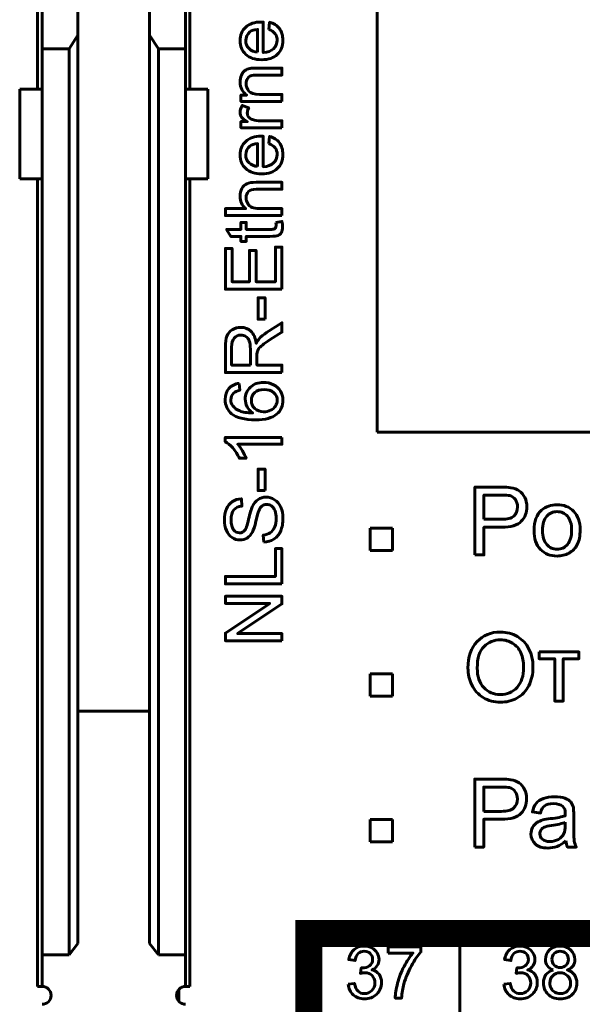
# Model space of a CAD drawing. Header units: millimetres. Extents: x -13 to 39, y -19 to 89.
# Tile 6 of 17: x 14 to 27, y 2 to 24. Entities that reach past the tile are written whole.
import ezdxf

# ---------------------------------------------------------------- set-up
doc = ezdxf.new("R2010")
doc.units = ezdxf.units.MM
doc.linetypes.add('K5LT_BASIC', pattern=[0])

msp = doc.modelspace()

# ---------------------------------------------------------------- linework, layer by layer
at = {"color": 150, "linetype": 'K5LT_BASIC', "lineweight": 60, "true_color": 0x0080ff}
for p, q in [((14.639, 22.438), (14.639, 47.238)), ((18.039, 22.438), (18.039, 47.238)), ((22.217, 14.783), (22.217, 31.492)), ((14.739, 23.338), (14.739, 25.262)), ((15.539, 23.645), (15.539, 25.262)), ((17.139, 23.645), (17.139, 25.262)), ((17.939, 25.262), (17.939, 23.338)), ((15.339, 23.338), (15.539, 23.645)), ((15.539, 3.373), (15.539, 23.645)), ((17.139, 23.645), (17.139, 3.373)), ((17.339, 23.338), (17.139, 23.645)), ((14.739, 22.438), (14.739, 23.338)), ((15.339, 23.338), (14.739, 23.338)), ((15.339, 3.117), (15.339, 23.338)), ((17.339, 3.117), (17.339, 23.338)), ((17.939, 23.338), (17.339, 23.338)), ((17.939, 23.338), (17.939, 22.438)), ((14.739, 22.438), (14.239, 22.438)), ((14.239, 20.438), (14.239, 22.438)), ((14.739, 22.438), (14.739, 20.438)), ((18.439, 22.438), (17.939, 22.438)), ((17.939, 22.438), (17.939, 20.438)), ((18.439, 20.438), (18.439, 22.438)), ((14.739, 20.438), (14.239, 20.438)), ((14.639, 2.412), (14.639, 20.438)), ((14.739, 3.117), (14.739, 20.438)), ((17.939, 20.438), (18.439, 20.438)), ((17.939, 3.117), (17.939, 20.438)), ((18.039, 2.412), (18.039, 20.438)), ((35.6, 14.783), (22.217, 14.783)), ((22.059, 12.638), (22.559, 12.638)), ((22.059, 12.138), (22.059, 12.638)), ((22.559, 12.638), (22.559, 12.138)), ((22.559, 12.138), (22.059, 12.138)), ((22.059, 8.888), (22.059, 9.388)), ((22.059, 9.388), (22.559, 9.388)), ((22.559, 9.388), (22.559, 8.888)), ((22.559, 8.888), (22.059, 8.888)), ((15.539, 8.557), (17.139, 8.557)), ((22.059, 6.138), (22.559, 6.138)), ((22.059, 5.638), (22.059, 6.138)), ((22.559, 6.138), (22.559, 5.638)), ((22.559, 5.638), (22.059, 5.638)), ((24.058, 3.591), (24.058, -1.562)), ((15.339, 3.117), (15.539, 3.373)), ((17.139, 3.373), (17.339, 3.117)), ((15.339, 3.117), (14.739, 3.117)), ((14.739, 2.412), (14.739, 3.117)), ((17.339, 3.117), (17.939, 3.117)), ((17.939, 2.412), (17.939, 3.117)), ((14.739, 2.412), (14.639, 2.412)), ((17.793, 2.349), (17.793, 2.076)), ((18.039, 2.412), (17.939, 2.412))]:
    msp.add_line(p, q, dxfattribs=at)
at = {"color": 150, "linetype": 'K5LT_BASIC', "true_color": 0x0080ff, "const_width": 0.6}
msp.add_lwpolyline([(20.69, -1.562), (34.589, -1.562), (34.589, 3.591), (20.69, 3.591)], close=True, dxfattribs=at)
at = {"color": 150, "linetype": 'K5LT_BASIC', "lineweight": 60, "true_color": 0x0080ff}
for centre, start, end in [((14.739, 2.212), 270, 90), ((17.939, 2.212), 90, 270)]:
    msp.add_arc(centre, 0.2, start, end, dxfattribs=at)
for points, knots in [([(19.796, 23.772), (19.796, 23.772), (19.817, 23.932), (19.817, 23.932), (19.91, 23.907), (19.983, 23.86), (20.034, 23.792), (20.085, 23.724), (20.111, 23.637), (20.111, 23.531), (20.111, 23.397), (20.07, 23.292), (19.988, 23.213), (19.906, 23.135), (19.79, 23.096), (19.642, 23.096), (19.488, 23.096), (19.369, 23.136), (19.284, 23.215), (19.199, 23.294), (19.157, 23.396), (19.157, 23.522), (19.157, 23.644), (19.199, 23.744), (19.365, 23.899), (19.482, 23.937), (19.633, 23.937), (19.642, 23.937), (19.656, 23.937), (19.674, 23.937), (19.674, 23.937), (19.674, 23.255), (19.674, 23.255), (19.774, 23.261), (19.851, 23.289), (19.904, 23.34), (19.958, 23.391), (19.984, 23.455), (19.984, 23.531), (19.984, 23.588), (19.969, 23.636), (19.939, 23.676), (19.909, 23.716), (19.861, 23.748), (19.796, 23.772)], [0, 0, 0, 0, 0.066667, 0.066667, 0.066667, 0.133333, 0.133333, 0.133333, 0.2, 0.2, 0.2, 0.266667, 0.266667, 0.266667, 0.333333, 0.333333, 0.333333, 0.4, 0.4, 0.4, 0.466667, 0.466667, 0.466667, 0.533333, 0.533333, 0.6, 0.6, 0.6, 0.666667, 0.666667, 0.666667, 0.733333, 0.733333, 0.733333, 0.8, 0.8, 0.8, 0.866667, 0.866667, 0.866667, 0.933333, 0.933333, 0.933333, 1, 1, 1, 1]), ([(19.547, 23.264), (19.547, 23.264), (19.547, 23.773), (19.547, 23.773), (19.47, 23.767), (19.412, 23.747), (19.374, 23.715), (19.314, 23.666), (19.284, 23.602), (19.284, 23.523), (19.284, 23.452), (19.308, 23.392), (19.356, 23.344), (19.403, 23.296), (19.467, 23.269), (19.547, 23.264)], [0, 0, 0, 0, 0.2, 0.2, 0.2, 0.4, 0.4, 0.4, 0.6, 0.6, 0.6, 0.8, 0.8, 0.8, 1, 1, 1, 1]), ([(20.092, 22.166), (20.092, 22.166), (19.176, 22.166), (19.176, 22.166), (19.176, 22.306), (19.176, 22.306), (19.306, 22.306), (19.306, 22.306), (19.207, 22.373), (19.157, 22.47), (19.157, 22.596), (19.157, 22.652), (19.167, 22.702), (19.206, 22.795), (19.233, 22.829), (19.265, 22.852), (19.297, 22.875), (19.335, 22.891), (19.379, 22.9), (19.408, 22.906), (19.458, 22.909), (19.53, 22.909), (19.53, 22.909), (20.092, 22.909), (20.092, 22.909), (20.092, 22.754), (20.092, 22.754), (19.536, 22.754), (19.536, 22.754), (19.473, 22.754), (19.425, 22.748), (19.394, 22.736), (19.363, 22.724), (19.338, 22.702), (19.319, 22.672), (19.301, 22.641), (19.291, 22.605), (19.291, 22.564), (19.291, 22.498), (19.312, 22.441), (19.354, 22.393), (19.396, 22.345), (19.475, 22.321), (19.592, 22.321), (19.592, 22.321), (20.092, 22.321), (20.092, 22.321), (20.092, 22.166), (20.092, 22.166)], [0, 0, 0, 0, 0.055556, 0.055556, 0.111111, 0.111111, 0.166667, 0.166667, 0.166667, 0.222222, 0.222222, 0.222222, 0.277778, 0.277778, 0.333333, 0.333333, 0.333333, 0.388889, 0.388889, 0.388889, 0.444444, 0.444444, 0.444444, 0.5, 0.5, 0.555556, 0.555556, 0.611111, 0.611111, 0.611111, 0.666667, 0.666667, 0.666667, 0.722222, 0.722222, 0.722222, 0.777778, 0.777778, 0.777778, 0.833333, 0.833333, 0.833333, 0.888889, 0.888889, 0.888889, 0.944444, 0.944444, 1, 1, 1, 1]), ([(20.092, 21.577), (20.092, 21.577), (19.176, 21.577), (19.176, 21.577), (19.176, 21.716), (19.176, 21.716), (19.317, 21.716), (19.317, 21.716), (19.252, 21.752), (19.209, 21.785), (19.188, 21.815), (19.167, 21.846), (19.157, 21.879), (19.157, 21.915), (19.157, 21.967), (19.174, 22.02), (19.206, 22.075), (19.206, 22.075), (19.349, 22.019), (19.349, 22.019), (19.328, 21.982), (19.318, 21.944), (19.318, 21.906), (19.318, 21.873), (19.328, 21.842), (19.348, 21.816), (19.368, 21.789), (19.397, 21.77), (19.433, 21.758), (19.488, 21.741), (19.548, 21.732), (19.614, 21.732), (19.614, 21.732), (20.092, 21.732), (20.092, 21.732), (20.092, 21.577), (20.092, 21.577)], [0, 0, 0, 0, 0.076923, 0.076923, 0.153846, 0.153846, 0.230769, 0.230769, 0.230769, 0.307692, 0.307692, 0.307692, 0.384615, 0.384615, 0.384615, 0.461538, 0.461538, 0.461538, 0.538462, 0.538462, 0.538462, 0.615385, 0.615385, 0.615385, 0.692308, 0.692308, 0.692308, 0.769231, 0.769231, 0.769231, 0.846154, 0.846154, 0.846154, 0.923077, 0.923077, 1, 1, 1, 1]), ([(19.796, 21.222), (19.796, 21.222), (19.817, 21.383), (19.817, 21.383), (19.91, 21.358), (19.983, 21.311), (20.034, 21.243), (20.085, 21.175), (20.111, 21.088), (20.111, 20.982), (20.111, 20.848), (20.07, 20.742), (19.988, 20.664), (19.906, 20.586), (19.79, 20.547), (19.642, 20.547), (19.488, 20.547), (19.369, 20.586), (19.284, 20.665), (19.199, 20.744), (19.157, 20.847), (19.157, 20.973), (19.157, 21.095), (19.199, 21.195), (19.365, 21.349), (19.482, 21.388), (19.633, 21.388), (19.642, 21.388), (19.656, 21.388), (19.674, 21.387), (19.674, 21.387), (19.674, 20.705), (19.674, 20.705), (19.774, 20.711), (19.851, 20.74), (19.904, 20.791), (19.958, 20.842), (19.984, 20.905), (19.984, 20.982), (19.984, 21.038), (19.969, 21.087), (19.939, 21.127), (19.909, 21.167), (19.861, 21.199), (19.796, 21.222)], [0, 0, 0, 0, 0.066667, 0.066667, 0.066667, 0.133333, 0.133333, 0.133333, 0.2, 0.2, 0.2, 0.266667, 0.266667, 0.266667, 0.333333, 0.333333, 0.333333, 0.4, 0.4, 0.4, 0.466667, 0.466667, 0.466667, 0.533333, 0.533333, 0.6, 0.6, 0.6, 0.666667, 0.666667, 0.666667, 0.733333, 0.733333, 0.733333, 0.8, 0.8, 0.8, 0.866667, 0.866667, 0.866667, 0.933333, 0.933333, 0.933333, 1, 1, 1, 1]), ([(19.547, 20.714), (19.547, 20.714), (19.547, 21.224), (19.547, 21.224), (19.47, 21.217), (19.412, 21.198), (19.374, 21.166), (19.314, 21.116), (19.284, 21.052), (19.284, 20.974), (19.284, 20.903), (19.308, 20.843), (19.356, 20.795), (19.403, 20.746), (19.467, 20.72), (19.547, 20.714)], [0, 0, 0, 0, 0.2, 0.2, 0.2, 0.4, 0.4, 0.4, 0.6, 0.6, 0.6, 0.8, 0.8, 0.8, 1, 1, 1, 1]), ([(20.092, 19.617), (20.092, 19.617), (18.829, 19.617), (18.829, 19.617), (18.829, 19.772), (18.829, 19.772), (19.283, 19.772), (19.283, 19.772), (19.199, 19.844), (19.157, 19.935), (19.157, 20.045), (19.157, 20.112), (19.17, 20.171), (19.197, 20.221), (19.224, 20.27), (19.261, 20.306), (19.308, 20.327), (19.355, 20.349), (19.423, 20.359), (19.513, 20.359), (19.513, 20.359), (20.092, 20.359), (20.092, 20.359), (20.092, 20.204), (20.092, 20.204), (19.513, 20.204), (19.513, 20.204), (19.436, 20.204), (19.379, 20.187), (19.344, 20.154), (19.309, 20.121), (19.291, 20.074), (19.291, 20.013), (19.291, 19.967), (19.303, 19.924), (19.327, 19.884), (19.351, 19.844), (19.383, 19.815), (19.424, 19.798), (19.464, 19.781), (19.52, 19.772), (19.592, 19.772), (19.592, 19.772), (20.092, 19.772), (20.092, 19.772), (20.092, 19.617), (20.092, 19.617)], [0, 0, 0, 0, 0.058824, 0.058824, 0.117647, 0.117647, 0.176471, 0.176471, 0.176471, 0.235294, 0.235294, 0.235294, 0.294118, 0.294118, 0.294118, 0.352941, 0.352941, 0.352941, 0.411765, 0.411765, 0.411765, 0.470588, 0.470588, 0.529412, 0.529412, 0.588235, 0.588235, 0.588235, 0.647059, 0.647059, 0.647059, 0.705882, 0.705882, 0.705882, 0.764706, 0.764706, 0.764706, 0.823529, 0.823529, 0.823529, 0.882353, 0.882353, 0.882353, 0.941176, 0.941176, 1, 1, 1, 1]), ([(19.953, 19.464), (19.953, 19.464), (20.09, 19.485), (20.09, 19.485), (20.1, 19.441), (20.104, 19.402), (20.104, 19.368), (20.104, 19.312), (20.095, 19.268), (20.078, 19.237), (20.06, 19.206), (20.036, 19.185), (20.007, 19.172), (19.978, 19.159), (19.917, 19.153), (19.824, 19.153), (19.824, 19.153), (19.296, 19.153), (19.296, 19.153), (19.296, 19.039), (19.296, 19.039), (19.176, 19.039), (19.176, 19.039), (19.176, 19.153), (19.176, 19.153), (18.95, 19.153), (18.95, 19.153), (18.857, 19.308), (18.857, 19.308), (19.176, 19.308), (19.176, 19.308), (19.176, 19.464), (19.176, 19.464), (19.296, 19.464), (19.296, 19.464), (19.296, 19.308), (19.296, 19.308), (19.833, 19.308), (19.833, 19.308), (19.877, 19.308), (19.906, 19.311), (19.918, 19.317), (19.931, 19.322), (19.941, 19.331), (19.948, 19.343), (19.956, 19.355), (19.96, 19.373), (19.96, 19.396), (19.96, 19.413), (19.958, 19.436), (19.953, 19.464)], [0, 0, 0, 0, 0.05, 0.05, 0.05, 0.1, 0.1, 0.1, 0.15, 0.15, 0.15, 0.2, 0.2, 0.2, 0.25, 0.25, 0.25, 0.3, 0.3, 0.35, 0.35, 0.4, 0.4, 0.45, 0.45, 0.5, 0.5, 0.55, 0.55, 0.6, 0.6, 0.65, 0.65, 0.7, 0.7, 0.75, 0.75, 0.8, 0.8, 0.8, 0.85, 0.85, 0.85, 0.9, 0.9, 0.9, 0.95, 0.95, 0.95, 1, 1, 1, 1]), ([(20.092, 17.973), (20.092, 17.973), (18.829, 17.973), (18.829, 17.973), (18.829, 18.885), (18.829, 18.885), (18.977, 18.885), (18.977, 18.885), (18.977, 18.141), (18.977, 18.141), (19.365, 18.141), (19.365, 18.141), (19.365, 18.838), (19.365, 18.838), (19.513, 18.838), (19.513, 18.838), (19.513, 18.141), (19.513, 18.141), (19.944, 18.141), (19.944, 18.141), (19.944, 18.915), (19.944, 18.915), (20.092, 18.915), (20.092, 18.915), (20.092, 17.973), (20.092, 17.973)], [0, 0, 0, 0, 0.083333, 0.083333, 0.166667, 0.166667, 0.25, 0.25, 0.333333, 0.333333, 0.416667, 0.416667, 0.5, 0.5, 0.583333, 0.583333, 0.666667, 0.666667, 0.75, 0.75, 0.833333, 0.833333, 0.916667, 0.916667, 1, 1, 1, 1]), ([(19.713, 17.301), (19.713, 17.301), (19.557, 17.301), (19.557, 17.301), (19.557, 17.781), (19.557, 17.781), (19.713, 17.781), (19.713, 17.781), (19.713, 17.301), (19.713, 17.301)], [0, 0, 0, 0, 0.25, 0.25, 0.5, 0.5, 0.75, 0.75, 1, 1, 1, 1]), ([(20.092, 16.112), (20.092, 16.112), (18.829, 16.112), (18.829, 16.112), (18.829, 16.672), (18.829, 16.672), (18.829, 16.784), (18.84, 16.87), (18.863, 16.928), (18.886, 16.987), (18.926, 17.034), (18.983, 17.069), (19.041, 17.104), (19.104, 17.121), (19.173, 17.121), (19.263, 17.121), (19.338, 17.092), (19.4, 17.034), (19.461, 16.976), (19.5, 16.887), (19.517, 16.766), (19.538, 16.81), (19.559, 16.843), (19.58, 16.866), (19.625, 16.915), (19.681, 16.961), (19.748, 17.005), (19.748, 17.005), (20.092, 17.223), (20.092, 17.223), (20.092, 17.014), (20.092, 17.014), (19.829, 16.847), (19.829, 16.847), (19.753, 16.799), (19.695, 16.758), (19.655, 16.727), (19.615, 16.695), (19.587, 16.667), (19.57, 16.642), (19.555, 16.617), (19.543, 16.592), (19.537, 16.566), (19.533, 16.547), (19.531, 16.516), (19.531, 16.473), (19.531, 16.473), (19.531, 16.28), (19.531, 16.28), (20.092, 16.28), (20.092, 16.28), (20.092, 16.112), (20.092, 16.112)], [0, 0, 0, 0, 0.052632, 0.052632, 0.105263, 0.105263, 0.105263, 0.157895, 0.157895, 0.157895, 0.210526, 0.210526, 0.210526, 0.263158, 0.263158, 0.263158, 0.315789, 0.315789, 0.315789, 0.368421, 0.368421, 0.368421, 0.421053, 0.421053, 0.421053, 0.473684, 0.473684, 0.473684, 0.526316, 0.526316, 0.578947, 0.578947, 0.631579, 0.631579, 0.631579, 0.684211, 0.684211, 0.684211, 0.736842, 0.736842, 0.736842, 0.789474, 0.789474, 0.789474, 0.842105, 0.842105, 0.842105, 0.894737, 0.894737, 0.947368, 0.947368, 1, 1, 1, 1]), ([(19.386, 16.28), (19.386, 16.28), (19.386, 16.638), (19.386, 16.638), (19.386, 16.715), (19.378, 16.774), (19.363, 16.817), (19.347, 16.86), (19.322, 16.893), (19.287, 16.915), (19.252, 16.937), (19.214, 16.948), (19.174, 16.948), (19.114, 16.948), (19.064, 16.927), (19.026, 16.883), (18.987, 16.84), (18.968, 16.772), (18.968, 16.679), (18.968, 16.679), (18.968, 16.28), (18.968, 16.28), (19.386, 16.28), (19.386, 16.28)], [0, 0, 0, 0, 0.125, 0.125, 0.125, 0.25, 0.25, 0.25, 0.375, 0.375, 0.375, 0.5, 0.5, 0.5, 0.625, 0.625, 0.625, 0.75, 0.75, 0.75, 0.875, 0.875, 1, 1, 1, 1]), ([(19.138, 15.872), (19.138, 15.872), (19.15, 15.718), (19.15, 15.718), (19.089, 15.705), (19.045, 15.685), (19.017, 15.659), (18.973, 15.617), (18.951, 15.565), (18.951, 15.503), (18.951, 15.454), (18.965, 15.41), (18.992, 15.372), (19.028, 15.323), (19.079, 15.285), (19.148, 15.256), (19.216, 15.228), (19.313, 15.213), (19.44, 15.212), (19.383, 15.249), (19.341, 15.295), (19.313, 15.349), (19.286, 15.404), (19.272, 15.46), (19.272, 15.519), (19.272, 15.623), (19.31, 15.711), (19.386, 15.784), (19.462, 15.857), (19.56, 15.893), (19.681, 15.893), (19.761, 15.893), (19.834, 15.876), (19.902, 15.842), (19.971, 15.807), (20.023, 15.761), (20.059, 15.701), (20.095, 15.641), (20.113, 15.573), (20.113, 15.497), (20.113, 15.368), (20.065, 15.263), (19.971, 15.181), (19.876, 15.1), (19.719, 15.059), (19.501, 15.059), (19.257, 15.059), (19.079, 15.104), (18.968, 15.194), (18.872, 15.273), (18.824, 15.379), (18.824, 15.513), (18.824, 15.612), (18.852, 15.694), (18.907, 15.757), (18.963, 15.821), (19.039, 15.859), (19.138, 15.872)], [0, 0, 0, 0, 0.052632, 0.052632, 0.052632, 0.105263, 0.105263, 0.105263, 0.157895, 0.157895, 0.157895, 0.210526, 0.210526, 0.210526, 0.263158, 0.263158, 0.263158, 0.315789, 0.315789, 0.315789, 0.368421, 0.368421, 0.368421, 0.421053, 0.421053, 0.421053, 0.473684, 0.473684, 0.473684, 0.526316, 0.526316, 0.526316, 0.578947, 0.578947, 0.578947, 0.631579, 0.631579, 0.631579, 0.684211, 0.684211, 0.684211, 0.736842, 0.736842, 0.736842, 0.789474, 0.789474, 0.789474, 0.842105, 0.842105, 0.842105, 0.894737, 0.894737, 0.894737, 0.947368, 0.947368, 0.947368, 1, 1, 1, 1]), ([(19.683, 15.237), (19.736, 15.237), (19.787, 15.248), (19.836, 15.271), (19.885, 15.294), (19.922, 15.325), (19.948, 15.366), (19.973, 15.406), (19.986, 15.449), (19.986, 15.495), (19.986, 15.561), (19.96, 15.617), (19.907, 15.664), (19.854, 15.711), (19.782, 15.734), (19.691, 15.734), (19.604, 15.734), (19.535, 15.711), (19.485, 15.665), (19.435, 15.619), (19.409, 15.56), (19.409, 15.488), (19.409, 15.419), (19.435, 15.359), (19.485, 15.31), (19.535, 15.261), (19.601, 15.237), (19.683, 15.237)], [0, 0, 0, 0, 0.111111, 0.111111, 0.111111, 0.222222, 0.222222, 0.222222, 0.333333, 0.333333, 0.333333, 0.444444, 0.444444, 0.444444, 0.555556, 0.555556, 0.555556, 0.666667, 0.666667, 0.666667, 0.777778, 0.777778, 0.777778, 0.888889, 0.888889, 0.888889, 1, 1, 1, 1]), ([(20.092, 14.667), (20.092, 14.667), (20.092, 14.512), (20.092, 14.512), (19.104, 14.512), (19.104, 14.512), (19.139, 14.474), (19.175, 14.425), (19.211, 14.365), (19.246, 14.304), (19.273, 14.249), (19.291, 14.201), (19.291, 14.201), (19.141, 14.201), (19.141, 14.201), (19.1, 14.288), (19.051, 14.364), (18.992, 14.429), (18.935, 14.494), (18.878, 14.54), (18.824, 14.567), (18.824, 14.567), (18.824, 14.667), (18.824, 14.667), (20.092, 14.667), (20.092, 14.667)], [0, 0, 0, 0, 0.111111, 0.111111, 0.222222, 0.222222, 0.222222, 0.333333, 0.333333, 0.333333, 0.444444, 0.444444, 0.444444, 0.555556, 0.555556, 0.555556, 0.666667, 0.666667, 0.666667, 0.777778, 0.777778, 0.777778, 0.888889, 0.888889, 1, 1, 1, 1]), ([(19.713, 13.478), (19.713, 13.478), (19.557, 13.478), (19.557, 13.478), (19.557, 13.958), (19.557, 13.958), (19.713, 13.958), (19.713, 13.958), (19.713, 13.478), (19.713, 13.478)], [0, 0, 0, 0, 0.25, 0.25, 0.5, 0.5, 0.75, 0.75, 1, 1, 1, 1]), ([(24.398, 12.041), (24.398, 12.041), (24.398, 13.557), (24.398, 13.557), (24.97, 13.557), (24.97, 13.557), (25.071, 13.557), (25.148, 13.552), (25.201, 13.542), (25.275, 13.53), (25.338, 13.506), (25.388, 13.472), (25.439, 13.437), (25.479, 13.388), (25.51, 13.326), (25.541, 13.263), (25.556, 13.195), (25.556, 13.119), (25.556, 12.991), (25.515, 12.882), (25.433, 12.793), (25.351, 12.704), (25.202, 12.659), (24.988, 12.659), (24.988, 12.659), (24.599, 12.659), (24.599, 12.659), (24.599, 12.041), (24.599, 12.041), (24.398, 12.041), (24.398, 12.041)], [0, 0, 0, 0, 0.090909, 0.090909, 0.181818, 0.181818, 0.181818, 0.272727, 0.272727, 0.272727, 0.363636, 0.363636, 0.363636, 0.454545, 0.454545, 0.454545, 0.545455, 0.545455, 0.545455, 0.636364, 0.636364, 0.636364, 0.727273, 0.727273, 0.727273, 0.818182, 0.818182, 0.909091, 0.909091, 1, 1, 1, 1]), ([(19.686, 12.328), (19.686, 12.328), (19.672, 12.485), (19.672, 12.485), (19.736, 12.492), (19.788, 12.51), (19.829, 12.537), (19.869, 12.564), (19.902, 12.607), (19.927, 12.664), (19.952, 12.721), (19.965, 12.786), (19.965, 12.858), (19.965, 12.921), (19.956, 12.978), (19.917, 13.075), (19.891, 13.111), (19.825, 13.159), (19.789, 13.171), (19.75, 13.171), (19.71, 13.171), (19.676, 13.16), (19.646, 13.137), (19.617, 13.114), (19.592, 13.076), (19.572, 13.023), (19.559, 12.989), (19.538, 12.914), (19.483, 12.682), (19.456, 12.601), (19.432, 12.554), (19.4, 12.494), (19.361, 12.449), (19.314, 12.42), (19.267, 12.39), (19.214, 12.376), (19.156, 12.376), (19.092, 12.376), (19.033, 12.394), (18.977, 12.43), (18.922, 12.466), (18.88, 12.519), (18.851, 12.588), (18.822, 12.658), (18.808, 12.735), (18.808, 12.82), (18.808, 12.914), (18.823, 12.996), (18.853, 13.068), (18.883, 13.139), (18.927, 13.194), (18.986, 13.232), (19.045, 13.271), (19.111, 13.292), (19.185, 13.295), (19.185, 13.295), (19.198, 13.134), (19.198, 13.134), (19.118, 13.125), (19.058, 13.096), (19.017, 13.047), (18.976, 12.997), (18.956, 12.923), (18.956, 12.826), (18.956, 12.725), (18.975, 12.652), (19.012, 12.605), (19.049, 12.559), (19.093, 12.536), (19.146, 12.536), (19.191, 12.536), (19.228, 12.552), (19.258, 12.585), (19.287, 12.617), (19.317, 12.701), (19.348, 12.837), (19.378, 12.973), (19.405, 13.066), (19.428, 13.117), (19.462, 13.19), (19.505, 13.244), (19.557, 13.279), (19.608, 13.314), (19.668, 13.332), (19.736, 13.332), (19.803, 13.332), (19.866, 13.312), (19.985, 13.235), (20.031, 13.18), (20.064, 13.108), (20.097, 13.036), (20.113, 12.956), (20.113, 12.865), (20.113, 12.751), (20.096, 12.656), (20.063, 12.579), (20.03, 12.501), (19.98, 12.441), (19.913, 12.397), (19.846, 12.353), (19.771, 12.33), (19.686, 12.328)], [0, 0, 0, 0, 0.028571, 0.028571, 0.028571, 0.057143, 0.057143, 0.057143, 0.085714, 0.085714, 0.085714, 0.114286, 0.114286, 0.114286, 0.142857, 0.142857, 0.171429, 0.171429, 0.2, 0.2, 0.2, 0.228571, 0.228571, 0.228571, 0.257143, 0.257143, 0.257143, 0.285714, 0.285714, 0.314286, 0.314286, 0.314286, 0.342857, 0.342857, 0.342857, 0.371429, 0.371429, 0.371429, 0.4, 0.4, 0.4, 0.428571, 0.428571, 0.428571, 0.457143, 0.457143, 0.457143, 0.485714, 0.485714, 0.485714, 0.514286, 0.514286, 0.514286, 0.542857, 0.542857, 0.542857, 0.571429, 0.571429, 0.571429, 0.6, 0.6, 0.6, 0.628571, 0.628571, 0.628571, 0.657143, 0.657143, 0.657143, 0.685714, 0.685714, 0.685714, 0.714286, 0.714286, 0.714286, 0.742857, 0.742857, 0.742857, 0.771429, 0.771429, 0.771429, 0.8, 0.8, 0.8, 0.828571, 0.828571, 0.828571, 0.857143, 0.857143, 0.885714, 0.885714, 0.885714, 0.914286, 0.914286, 0.914286, 0.942857, 0.942857, 0.942857, 0.971429, 0.971429, 0.971429, 1, 1, 1, 1]), ([(24.599, 12.837), (24.599, 12.837), (24.991, 12.837), (24.991, 12.837), (25.12, 12.837), (25.212, 12.861), (25.267, 12.91), (25.321, 12.958), (25.348, 13.026), (25.348, 13.113), (25.348, 13.177), (25.332, 13.231), (25.3, 13.276), (25.268, 13.321), (25.226, 13.351), (25.174, 13.366), (25.14, 13.375), (25.077, 13.379), (24.987, 13.379), (24.987, 13.379), (24.599, 13.379), (24.599, 13.379), (24.599, 12.837), (24.599, 12.837)], [0, 0, 0, 0, 0.125, 0.125, 0.125, 0.25, 0.25, 0.25, 0.375, 0.375, 0.375, 0.5, 0.5, 0.5, 0.625, 0.625, 0.625, 0.75, 0.75, 0.75, 0.875, 0.875, 1, 1, 1, 1]), ([(25.717, 12.591), (25.717, 12.793), (25.773, 12.944), (25.886, 13.041), (25.98, 13.123), (26.096, 13.163), (26.232, 13.163), (26.382, 13.163), (26.506, 13.114), (26.602, 13.015), (26.697, 12.917), (26.745, 12.78), (26.745, 12.606), (26.745, 12.465), (26.724, 12.354), (26.682, 12.273), (26.639, 12.193), (26.578, 12.13), (26.497, 12.085), (26.416, 12.04), (26.327, 12.018), (26.232, 12.018), (26.078, 12.018), (25.954, 12.067), (25.764, 12.264), (25.717, 12.406), (25.717, 12.591)], [0, 0, 0, 0, 0.111111, 0.111111, 0.111111, 0.222222, 0.222222, 0.222222, 0.333333, 0.333333, 0.333333, 0.444444, 0.444444, 0.444444, 0.555556, 0.555556, 0.555556, 0.666667, 0.666667, 0.666667, 0.777778, 0.777778, 0.777778, 0.888889, 0.888889, 1, 1, 1, 1]), ([(25.907, 12.59), (25.907, 12.45), (25.938, 12.345), (25.999, 12.275), (26.061, 12.205), (26.138, 12.17), (26.232, 12.17), (26.324, 12.17), (26.401, 12.205), (26.463, 12.276), (26.524, 12.346), (26.555, 12.453), (26.555, 12.596), (26.555, 12.732), (26.524, 12.834), (26.462, 12.904), (26.4, 12.974), (26.323, 13.009), (26.232, 13.009), (26.138, 13.009), (26.061, 12.974), (25.999, 12.905), (25.938, 12.835), (25.907, 12.73), (25.907, 12.59)], [0, 0, 0, 0, 0.125, 0.125, 0.125, 0.25, 0.25, 0.25, 0.375, 0.375, 0.375, 0.5, 0.5, 0.5, 0.625, 0.625, 0.625, 0.75, 0.75, 0.75, 0.875, 0.875, 0.875, 1, 1, 1, 1]), ([(20.092, 11.395), (20.092, 11.395), (18.829, 11.395), (18.829, 11.395), (18.829, 11.562), (18.829, 11.562), (19.944, 11.562), (19.944, 11.562), (19.944, 12.183), (19.944, 12.183), (20.092, 12.183), (20.092, 12.183), (20.092, 11.395), (20.092, 11.395)], [0, 0, 0, 0, 0.166667, 0.166667, 0.333333, 0.333333, 0.5, 0.5, 0.666667, 0.666667, 0.833333, 0.833333, 1, 1, 1, 1]), ([(20.092, 10.126), (20.092, 10.126), (18.829, 10.126), (18.829, 10.126), (18.829, 10.298), (18.829, 10.298), (19.82, 10.96), (19.82, 10.96), (18.829, 10.96), (18.829, 10.96), (18.829, 11.121), (18.829, 11.121), (20.092, 11.121), (20.092, 11.121), (20.092, 10.949), (20.092, 10.949), (19.101, 10.287), (19.101, 10.287), (20.092, 10.287), (20.092, 10.287), (20.092, 10.126), (20.092, 10.126)], [0, 0, 0, 0, 0.1, 0.1, 0.2, 0.2, 0.3, 0.3, 0.4, 0.4, 0.5, 0.5, 0.6, 0.6, 0.7, 0.7, 0.8, 0.8, 0.9, 0.9, 1, 1, 1, 1]), ([(24.242, 9.517), (24.242, 9.769), (24.309, 9.965), (24.445, 10.108), (24.58, 10.25), (24.754, 10.321), (24.968, 10.321), (25.108, 10.321), (25.234, 10.287), (25.346, 10.221), (25.459, 10.154), (25.544, 10.061), (25.603, 9.941), (25.662, 9.822), (25.692, 9.686), (25.692, 9.535), (25.692, 9.382), (25.661, 9.244), (25.599, 9.123), (25.536, 9.002), (25.449, 8.91), (25.335, 8.848), (25.221, 8.785), (25.098, 8.754), (24.967, 8.754), (24.824, 8.754), (24.696, 8.789), (24.584, 8.858), (24.472, 8.927), (24.386, 9.02), (24.329, 9.14), (24.271, 9.258), (24.242, 9.384), (24.242, 9.517)], [0, 0, 0, 0, 0.090909, 0.090909, 0.090909, 0.181818, 0.181818, 0.181818, 0.272727, 0.272727, 0.272727, 0.363636, 0.363636, 0.363636, 0.454545, 0.454545, 0.454545, 0.545455, 0.545455, 0.545455, 0.636364, 0.636364, 0.636364, 0.727273, 0.727273, 0.727273, 0.818182, 0.818182, 0.818182, 0.909091, 0.909091, 0.909091, 1, 1, 1, 1]), ([(24.449, 9.514), (24.449, 9.332), (24.498, 9.188), (24.596, 9.083), (24.694, 8.978), (24.817, 8.926), (24.966, 8.926), (25.117, 8.926), (25.24, 8.979), (25.338, 9.085), (25.436, 9.19), (25.484, 9.341), (25.484, 9.535), (25.484, 9.659), (25.463, 9.766), (25.422, 9.858), (25.38, 9.95), (25.319, 10.021), (25.239, 10.071), (25.159, 10.122), (25.069, 10.147), (24.969, 10.147), (24.827, 10.147), (24.705, 10.098), (24.603, 10.001), (24.5, 9.904), (24.449, 9.741), (24.449, 9.514)], [0, 0, 0, 0, 0.111111, 0.111111, 0.111111, 0.222222, 0.222222, 0.222222, 0.333333, 0.333333, 0.333333, 0.444444, 0.444444, 0.444444, 0.555556, 0.555556, 0.555556, 0.666667, 0.666667, 0.666667, 0.777778, 0.777778, 0.777778, 0.888889, 0.888889, 0.888889, 1, 1, 1, 1]), ([(25.829, 9.878), (25.829, 9.878), (26.718, 9.878), (26.718, 9.878), (26.718, 9.724), (26.718, 9.724), (26.367, 9.724), (26.367, 9.724), (26.367, 8.78), (26.367, 8.78), (26.18, 8.78), (26.18, 8.78), (26.18, 9.724), (26.18, 9.724), (25.829, 9.724), (25.829, 9.724), (25.829, 9.878), (25.829, 9.878)], [0, 0, 0, 0, 0.125, 0.125, 0.25, 0.25, 0.375, 0.375, 0.5, 0.5, 0.625, 0.625, 0.75, 0.75, 0.875, 0.875, 1, 1, 1, 1]), ([(24.393, 5.523), (24.393, 5.523), (24.393, 7.039), (24.393, 7.039), (24.966, 7.039), (24.966, 7.039), (25.066, 7.039), (25.143, 7.034), (25.196, 7.025), (25.271, 7.012), (25.333, 6.989), (25.384, 6.954), (25.434, 6.919), (25.475, 6.87), (25.505, 6.808), (25.536, 6.745), (25.551, 6.677), (25.551, 6.602), (25.551, 6.473), (25.51, 6.364), (25.428, 6.275), (25.346, 6.186), (25.198, 6.142), (24.983, 6.142), (24.983, 6.142), (24.594, 6.142), (24.594, 6.142), (24.594, 5.523), (24.594, 5.523), (24.393, 5.523), (24.393, 5.523)], [0, 0, 0, 0, 0.090909, 0.090909, 0.181818, 0.181818, 0.181818, 0.272727, 0.272727, 0.272727, 0.363636, 0.363636, 0.363636, 0.454545, 0.454545, 0.454545, 0.545455, 0.545455, 0.545455, 0.636364, 0.636364, 0.636364, 0.727273, 0.727273, 0.727273, 0.818182, 0.818182, 0.909091, 0.909091, 1, 1, 1, 1]), ([(24.594, 6.319), (24.594, 6.319), (24.986, 6.319), (24.986, 6.319), (25.116, 6.319), (25.208, 6.343), (25.262, 6.392), (25.317, 6.44), (25.344, 6.508), (25.344, 6.596), (25.344, 6.659), (25.328, 6.713), (25.296, 6.758), (25.264, 6.803), (25.221, 6.833), (25.169, 6.848), (25.135, 6.857), (25.073, 6.861), (24.982, 6.861), (24.982, 6.861), (24.594, 6.861), (24.594, 6.861), (24.594, 6.319), (24.594, 6.319)], [0, 0, 0, 0, 0.125, 0.125, 0.125, 0.25, 0.25, 0.25, 0.375, 0.375, 0.375, 0.5, 0.5, 0.5, 0.625, 0.625, 0.625, 0.75, 0.75, 0.75, 0.875, 0.875, 1, 1, 1, 1]), ([(26.429, 5.661), (26.36, 5.602), (26.293, 5.561), (26.23, 5.537), (26.166, 5.512), (26.097, 5.5), (26.024, 5.5), (25.903, 5.5), (25.81, 5.529), (25.746, 5.588), (25.681, 5.647), (25.648, 5.722), (25.648, 5.813), (25.648, 5.867), (25.66, 5.916), (25.685, 5.961), (25.71, 6.005), (25.742, 6.04), (25.781, 6.067), (25.821, 6.094), (25.865, 6.114), (25.915, 6.128), (25.952, 6.138), (26.007, 6.147), (26.081, 6.156), (26.231, 6.174), (26.342, 6.195), (26.413, 6.22), (26.414, 6.245), (26.414, 6.261), (26.414, 6.268), (26.414, 6.344), (26.397, 6.397), (26.361, 6.428), (26.314, 6.47), (26.243, 6.491), (26.149, 6.491), (26.061, 6.491), (25.996, 6.475), (25.955, 6.445), (25.913, 6.414), (25.882, 6.36), (25.862, 6.281), (25.862, 6.281), (25.68, 6.307), (25.68, 6.307), (25.696, 6.385), (25.724, 6.448), (25.762, 6.496), (25.8, 6.544), (25.855, 6.58), (25.927, 6.606), (25.998, 6.632), (26.082, 6.645), (26.177, 6.645), (26.27, 6.645), (26.347, 6.634), (26.406, 6.612), (26.464, 6.59), (26.508, 6.562), (26.535, 6.529), (26.563, 6.495), (26.582, 6.453), (26.594, 6.402), (26.6, 6.37), (26.603, 6.313), (26.603, 6.231), (26.603, 6.231), (26.603, 5.984), (26.603, 5.984), (26.603, 5.811), (26.607, 5.702), (26.614, 5.656), (26.622, 5.61), (26.637, 5.566), (26.66, 5.523), (26.66, 5.523), (26.465, 5.523), (26.465, 5.523), (26.446, 5.563), (26.435, 5.608), (26.429, 5.661)], [0, 0, 0, 0, 0.037037, 0.037037, 0.037037, 0.074074, 0.074074, 0.074074, 0.111111, 0.111111, 0.111111, 0.148148, 0.148148, 0.148148, 0.185185, 0.185185, 0.185185, 0.222222, 0.222222, 0.222222, 0.259259, 0.259259, 0.259259, 0.296296, 0.296296, 0.296296, 0.333333, 0.333333, 0.333333, 0.37037, 0.37037, 0.37037, 0.407407, 0.407407, 0.407407, 0.444444, 0.444444, 0.444444, 0.481481, 0.481481, 0.481481, 0.518519, 0.518519, 0.518519, 0.555556, 0.555556, 0.555556, 0.592593, 0.592593, 0.592593, 0.62963, 0.62963, 0.62963, 0.666667, 0.666667, 0.666667, 0.703704, 0.703704, 0.703704, 0.740741, 0.740741, 0.740741, 0.777778, 0.777778, 0.777778, 0.814815, 0.814815, 0.814815, 0.851852, 0.851852, 0.851852, 0.888889, 0.888889, 0.888889, 0.925926, 0.925926, 0.925926, 0.962963, 0.962963, 0.962963, 1, 1, 1, 1]), ([(26.414, 6.074), (26.347, 6.046), (26.245, 6.023), (26.11, 6.004), (26.033, 5.993), (25.978, 5.981), (25.947, 5.967), (25.915, 5.953), (25.891, 5.933), (25.873, 5.907), (25.856, 5.88), (25.847, 5.851), (25.847, 5.819), (25.847, 5.77), (25.866, 5.728), (25.904, 5.696), (25.941, 5.663), (25.996, 5.646), (26.069, 5.646), (26.14, 5.646), (26.204, 5.662), (26.26, 5.693), (26.316, 5.724), (26.357, 5.767), (26.383, 5.821), (26.403, 5.863), (26.413, 5.925), (26.413, 6.006), (26.413, 6.006), (26.414, 6.074), (26.414, 6.074)], [0, 0, 0, 0, 0.1, 0.1, 0.1, 0.2, 0.2, 0.2, 0.3, 0.3, 0.3, 0.4, 0.4, 0.4, 0.5, 0.5, 0.5, 0.6, 0.6, 0.6, 0.7, 0.7, 0.7, 0.8, 0.8, 0.8, 0.9, 0.9, 0.9, 1, 1, 1, 1]), ([(21.569, 2.459), (21.569, 2.459), (21.708, 2.479), (21.708, 2.479), (21.724, 2.398), (21.751, 2.34), (21.79, 2.305), (21.828, 2.269), (21.875, 2.251), (21.931, 2.251), (21.997, 2.251), (22.053, 2.274), (22.098, 2.321), (22.143, 2.367), (22.165, 2.424), (22.165, 2.492), (22.165, 2.557), (22.144, 2.611), (22.102, 2.654), (22.061, 2.696), (22.008, 2.717), (21.943, 2.717), (21.916, 2.717), (21.883, 2.712), (21.844, 2.701), (21.844, 2.701), (21.86, 2.825), (21.86, 2.825), (21.869, 2.824), (21.877, 2.824), (21.882, 2.824), (21.942, 2.824), (21.995, 2.84), (22.043, 2.871), (22.091, 2.902), (22.115, 2.951), (22.115, 3.016), (22.115, 3.068), (22.097, 3.111), (22.062, 3.145), (22.028, 3.179), (21.983, 3.196), (21.928, 3.196), (21.874, 3.196), (21.829, 3.179), (21.792, 3.144), (21.756, 3.109), (21.733, 3.056), (21.723, 2.987), (21.723, 2.987), (21.583, 3.012), (21.583, 3.012), (21.6, 3.107), (21.639, 3.181), (21.699, 3.234), (21.76, 3.286), (21.835, 3.312), (21.925, 3.312), (21.987, 3.312), (22.044, 3.299), (22.096, 3.272), (22.149, 3.245), (22.188, 3.208), (22.216, 3.161), (22.244, 3.115), (22.258, 3.065), (22.258, 3.013), (22.258, 2.963), (22.244, 2.918), (22.218, 2.877), (22.192, 2.836), (22.152, 2.804), (22.101, 2.78), (22.168, 2.764), (22.22, 2.731), (22.258, 2.682), (22.295, 2.632), (22.313, 2.57), (22.313, 2.495), (22.313, 2.395), (22.277, 2.309), (22.205, 2.239), (22.132, 2.169), (22.041, 2.134), (21.93, 2.134), (21.83, 2.134), (21.747, 2.164), (21.682, 2.225), (21.615, 2.285), (21.578, 2.363), (21.569, 2.459)], [0, 0, 0, 0, 0.033333, 0.033333, 0.033333, 0.066667, 0.066667, 0.066667, 0.1, 0.1, 0.1, 0.133333, 0.133333, 0.133333, 0.166667, 0.166667, 0.166667, 0.2, 0.2, 0.2, 0.233333, 0.233333, 0.233333, 0.266667, 0.266667, 0.266667, 0.3, 0.3, 0.3, 0.333333, 0.333333, 0.333333, 0.366667, 0.366667, 0.366667, 0.4, 0.4, 0.4, 0.433333, 0.433333, 0.433333, 0.466667, 0.466667, 0.466667, 0.5, 0.5, 0.5, 0.533333, 0.533333, 0.533333, 0.566667, 0.566667, 0.566667, 0.6, 0.6, 0.6, 0.633333, 0.633333, 0.633333, 0.666667, 0.666667, 0.666667, 0.7, 0.7, 0.7, 0.733333, 0.733333, 0.733333, 0.766667, 0.766667, 0.766667, 0.8, 0.8, 0.8, 0.833333, 0.833333, 0.833333, 0.866667, 0.866667, 0.866667, 0.9, 0.9, 0.9, 0.933333, 0.933333, 0.933333, 0.966667, 0.966667, 0.966667, 1, 1, 1, 1]), ([(25.045, 2.459), (25.045, 2.459), (25.185, 2.479), (25.185, 2.479), (25.201, 2.398), (25.228, 2.34), (25.266, 2.305), (25.305, 2.269), (25.352, 2.251), (25.408, 2.251), (25.474, 2.251), (25.53, 2.274), (25.575, 2.321), (25.62, 2.367), (25.642, 2.424), (25.642, 2.492), (25.642, 2.557), (25.621, 2.611), (25.579, 2.654), (25.537, 2.696), (25.484, 2.717), (25.419, 2.717), (25.393, 2.717), (25.36, 2.712), (25.321, 2.701), (25.321, 2.701), (25.336, 2.825), (25.336, 2.825), (25.346, 2.824), (25.353, 2.824), (25.359, 2.824), (25.419, 2.824), (25.472, 2.84), (25.52, 2.871), (25.568, 2.902), (25.591, 2.951), (25.591, 3.016), (25.591, 3.068), (25.574, 3.111), (25.539, 3.145), (25.505, 3.179), (25.46, 3.196), (25.405, 3.196), (25.351, 3.196), (25.305, 3.179), (25.269, 3.144), (25.233, 3.109), (25.21, 3.056), (25.199, 2.987), (25.199, 2.987), (25.06, 3.012), (25.06, 3.012), (25.077, 3.107), (25.115, 3.181), (25.176, 3.234), (25.236, 3.286), (25.312, 3.312), (25.402, 3.312), (25.464, 3.312), (25.521, 3.299), (25.573, 3.272), (25.625, 3.245), (25.665, 3.208), (25.693, 3.161), (25.72, 3.115), (25.734, 3.065), (25.734, 3.013), (25.734, 2.963), (25.721, 2.918), (25.695, 2.877), (25.668, 2.836), (25.629, 2.804), (25.578, 2.78), (25.645, 2.764), (25.697, 2.731), (25.734, 2.682), (25.771, 2.632), (25.79, 2.57), (25.79, 2.495), (25.79, 2.395), (25.754, 2.309), (25.681, 2.239), (25.609, 2.169), (25.517, 2.134), (25.407, 2.134), (25.307, 2.134), (25.224, 2.164), (25.158, 2.225), (25.092, 2.285), (25.055, 2.363), (25.045, 2.459)], [0, 0, 0, 0, 0.033333, 0.033333, 0.033333, 0.066667, 0.066667, 0.066667, 0.1, 0.1, 0.1, 0.133333, 0.133333, 0.133333, 0.166667, 0.166667, 0.166667, 0.2, 0.2, 0.2, 0.233333, 0.233333, 0.233333, 0.266667, 0.266667, 0.266667, 0.3, 0.3, 0.3, 0.333333, 0.333333, 0.333333, 0.366667, 0.366667, 0.366667, 0.4, 0.4, 0.4, 0.433333, 0.433333, 0.433333, 0.466667, 0.466667, 0.466667, 0.5, 0.5, 0.5, 0.533333, 0.533333, 0.533333, 0.566667, 0.566667, 0.566667, 0.6, 0.6, 0.6, 0.633333, 0.633333, 0.633333, 0.666667, 0.666667, 0.666667, 0.7, 0.7, 0.7, 0.733333, 0.733333, 0.733333, 0.766667, 0.766667, 0.766667, 0.8, 0.8, 0.8, 0.833333, 0.833333, 0.833333, 0.866667, 0.866667, 0.866667, 0.9, 0.9, 0.9, 0.933333, 0.933333, 0.933333, 0.966667, 0.966667, 0.966667, 1, 1, 1, 1]), ([(26.143, 2.779), (26.085, 2.8), (26.042, 2.831), (26.014, 2.871), (25.987, 2.911), (25.973, 2.959), (25.973, 3.014), (25.973, 3.099), (26.002, 3.169), (26.061, 3.226), (26.121, 3.283), (26.2, 3.312), (26.299, 3.312), (26.397, 3.312), (26.477, 3.283), (26.538, 3.224), (26.598, 3.166), (26.628, 3.095), (26.628, 3.01), (26.628, 2.957), (26.614, 2.91), (26.587, 2.871), (26.559, 2.831), (26.517, 2.8), (26.461, 2.779), (26.531, 2.756), (26.583, 2.719), (26.62, 2.667), (26.656, 2.616), (26.674, 2.554), (26.674, 2.483), (26.674, 2.384), (26.64, 2.302), (26.571, 2.234), (26.502, 2.167), (26.412, 2.134), (26.3, 2.134), (26.188, 2.134), (26.098, 2.167), (26.029, 2.235), (25.961, 2.302), (25.927, 2.386), (25.927, 2.487), (25.927, 2.562), (25.945, 2.625), (25.983, 2.675), (26.02, 2.726), (26.074, 2.761), (26.143, 2.779)], [0, 0, 0, 0, 0.0625, 0.0625, 0.0625, 0.125, 0.125, 0.125, 0.1875, 0.1875, 0.1875, 0.25, 0.25, 0.25, 0.3125, 0.3125, 0.3125, 0.375, 0.375, 0.375, 0.4375, 0.4375, 0.4375, 0.5, 0.5, 0.5, 0.5625, 0.5625, 0.5625, 0.625, 0.625, 0.625, 0.6875, 0.6875, 0.6875, 0.75, 0.75, 0.75, 0.8125, 0.8125, 0.8125, 0.875, 0.875, 0.875, 0.9375, 0.9375, 0.9375, 1, 1, 1, 1]), ([(22.459, 3.157), (22.459, 3.157), (22.459, 3.293), (22.459, 3.293), (23.194, 3.293), (23.194, 3.293), (23.194, 3.183), (23.194, 3.183), (23.122, 3.105), (23.05, 3.001), (22.979, 2.871), (22.908, 2.741), (22.853, 2.608), (22.814, 2.471), (22.787, 2.374), (22.769, 2.268), (22.761, 2.153), (22.761, 2.153), (22.618, 2.153), (22.618, 2.153), (22.62, 2.244), (22.637, 2.354), (22.671, 2.482), (22.704, 2.611), (22.752, 2.736), (22.815, 2.855), (22.878, 2.975), (22.944, 3.075), (23.015, 3.157), (23.015, 3.157), (22.459, 3.157), (22.459, 3.157)], [0, 0, 0, 0, 0.090909, 0.090909, 0.181818, 0.181818, 0.272727, 0.272727, 0.272727, 0.363636, 0.363636, 0.363636, 0.454545, 0.454545, 0.454545, 0.545455, 0.545455, 0.545455, 0.636364, 0.636364, 0.636364, 0.727273, 0.727273, 0.727273, 0.818182, 0.818182, 0.818182, 0.909091, 0.909091, 0.909091, 1, 1, 1, 1]), ([(26.115, 3.02), (26.115, 2.965), (26.133, 2.92), (26.167, 2.885), (26.201, 2.851), (26.246, 2.833), (26.302, 2.833), (26.356, 2.833), (26.4, 2.851), (26.434, 2.885), (26.468, 2.919), (26.485, 2.962), (26.485, 3.011), (26.485, 3.064), (26.468, 3.107), (26.433, 3.143), (26.398, 3.178), (26.354, 3.196), (26.3, 3.196), (26.247, 3.196), (26.202, 3.179), (26.168, 3.144), (26.133, 3.109), (26.115, 3.068), (26.115, 3.02)], [0, 0, 0, 0, 0.125, 0.125, 0.125, 0.25, 0.25, 0.25, 0.375, 0.375, 0.375, 0.5, 0.5, 0.5, 0.625, 0.625, 0.625, 0.75, 0.75, 0.75, 0.875, 0.875, 0.875, 1, 1, 1, 1]), ([(26.069, 2.486), (26.069, 2.445), (26.079, 2.406), (26.097, 2.369), (26.116, 2.331), (26.144, 2.302), (26.181, 2.281), (26.219, 2.26), (26.259, 2.25), (26.301, 2.25), (26.369, 2.25), (26.424, 2.272), (26.467, 2.315), (26.51, 2.359), (26.531, 2.414), (26.531, 2.481), (26.531, 2.549), (26.509, 2.606), (26.465, 2.65), (26.42, 2.695), (26.364, 2.717), (26.297, 2.717), (26.231, 2.717), (26.177, 2.695), (26.134, 2.651), (26.091, 2.607), (26.069, 2.552), (26.069, 2.486)], [0, 0, 0, 0, 0.111111, 0.111111, 0.111111, 0.222222, 0.222222, 0.222222, 0.333333, 0.333333, 0.333333, 0.444444, 0.444444, 0.444444, 0.555556, 0.555556, 0.555556, 0.666667, 0.666667, 0.666667, 0.777778, 0.777778, 0.777778, 0.888889, 0.888889, 0.888889, 1, 1, 1, 1])]:
    msp.add_open_spline(points, degree=3, knots=knots, dxfattribs=at)

doc.saveas('drawing.dxf')
